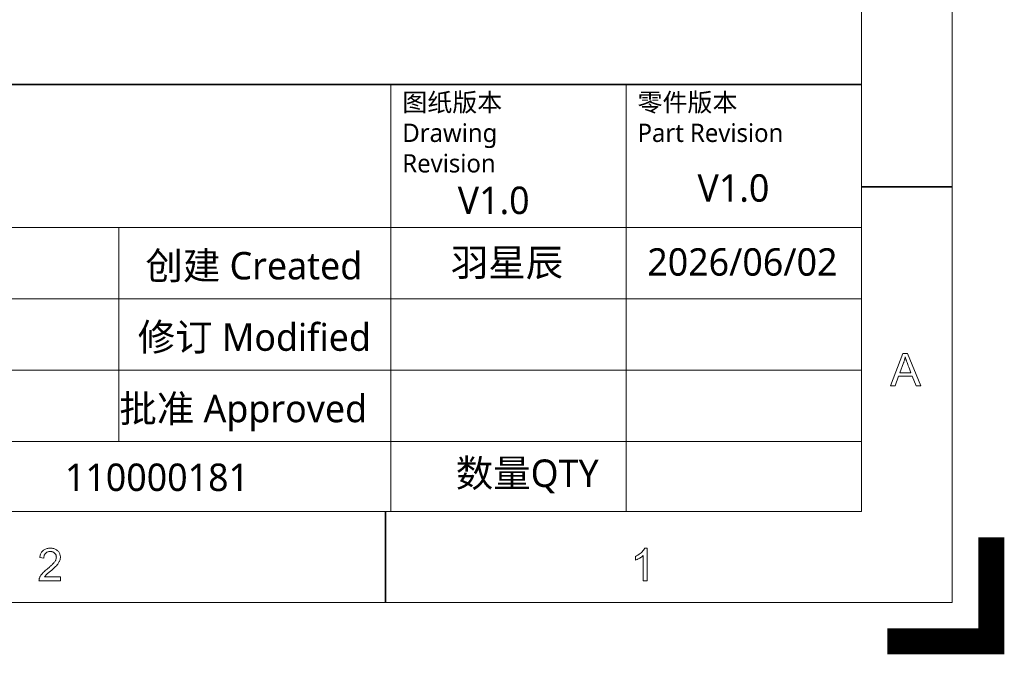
# Model space of a CAD drawing. Header units: millimetres. Extents: x 6362 to 6804, y -1856 to -1543.
# Tile 6 of 28: x 6692 to 6804, y -1856 to -1784. Entities that reach past the tile are written whole.
import ezdxf

# ---------------------------------------------------------------- set-up
doc = ezdxf.new("R2010")
doc.units = ezdxf.units.MM
doc.layers.add('from', color=7, linetype='Continuous', lineweight=13)
doc.styles.add('HANA', font='arial.ttf')

# ---------------------------------------------------------------- blocks, each defined once
blk = doc.blocks.new('A$C2C621B64')
at = {"layer": 'from', "color": 7, "lineweight": 35, "ltscale": 0.25}
blk.add_line((291, 31.996), (284, 31.996), dxfattribs=at)
at = {"layer": 'from', "color": 7, "lineweight": 35, "ltscale": 0.24999}
blk.add_line((247.382, 7), (247.382, 0), dxfattribs=at)
at = {"layer": 'from', "color": 7}
for points in [[(0, 0), (291, 0), (291, 204), (0, 204)], [(7, 7), (284, 7), (284, 197), (7, 197)]]:
    blk.add_lwpolyline(points, close=True, dxfattribs=at)
at = {"layer": 'from', "color": 7, "lineweight": 13}
for points in [[(288.579, 16.665), (288.205, 16.665), (287.912, 17.425), (286.868, 17.425), (286.592, 16.665), (286.242, 16.665), (287.202, 19.165), (287.559, 19.165)], [(287.811, 17.688), (287.753, 17.843), (287.699, 17.985), (287.651, 18.112), (287.609, 18.225), (287.571, 18.324), (287.539, 18.41), (287.513, 18.481), (287.491, 18.538), (287.476, 18.581), (287.465, 18.61), (287.457, 18.633), (287.449, 18.657), (287.441, 18.682), (287.432, 18.71), (287.424, 18.738), (287.415, 18.769), (287.406, 18.8), (287.397, 18.833), (287.388, 18.868), (287.378, 18.904), (287.37, 18.904), (287.36, 18.854), (287.349, 18.805), (287.338, 18.756), (287.326, 18.708), (287.314, 18.661), (287.301, 18.615), (287.287, 18.569), (287.272, 18.524), (287.257, 18.48), (287.242, 18.437), (286.962, 17.688)], [(222.378, 1.66), (220.722, 1.66), (220.723, 1.702), (220.728, 1.745), (220.735, 1.787), (220.745, 1.83), (220.759, 1.873), (220.775, 1.916), (220.794, 1.959), (220.816, 2.002), (220.841, 2.045), (220.869, 2.088), (220.901, 2.133), (220.939, 2.179), (220.981, 2.228), (221.028, 2.279), (221.081, 2.332), (221.139, 2.387), (221.202, 2.445), (221.27, 2.505), (221.343, 2.566), (221.421, 2.63), (221.47, 2.67), (221.518, 2.71), (221.565, 2.751), (221.61, 2.792), (221.655, 2.833), (221.699, 2.875), (221.741, 2.917), (221.783, 2.96), (221.823, 3.002), (221.863, 3.046), (221.9, 3.089), (221.933, 3.133), (221.962, 3.176), (221.987, 3.22), (222.008, 3.264), (222.026, 3.308), (222.04, 3.351), (222.049, 3.395), (222.055, 3.439), (222.057, 3.483), (222.056, 3.52), (222.052, 3.556), (222.045, 3.591), (222.036, 3.624), (222.024, 3.656), (222.009, 3.687), (221.991, 3.716), (221.971, 3.744), (221.949, 3.771), (221.923, 3.796), (221.896, 3.82), (221.867, 3.841), (221.836, 3.859), (221.805, 3.875), (221.772, 3.889), (221.737, 3.9), (221.701, 3.909), (221.664, 3.915), (221.625, 3.918), (221.585, 3.92), (221.544, 3.918), (221.505, 3.915), (221.467, 3.908), (221.43, 3.899), (221.395, 3.888), (221.361, 3.874), (221.328, 3.857), (221.297, 3.838), (221.267, 3.817), (221.238, 3.793), (221.212, 3.766), (221.188, 3.737), (221.167, 3.705), (221.149, 3.671), (221.133, 3.634), (221.12, 3.595), (221.11, 3.553), (221.103, 3.509), (221.099, 3.462), (221.097, 3.413), (220.781, 3.449), (220.789, 3.518), (220.801, 3.583), (220.816, 3.645), (220.835, 3.704), (220.858, 3.759), (220.885, 3.811), (220.916, 3.86), (220.951, 3.905), (220.989, 3.947), (221.031, 3.986), (221.077, 4.021), (221.124, 4.053), (221.174, 4.081), (221.227, 4.105), (221.282, 4.126), (221.339, 4.142), (221.399, 4.155), (221.46, 4.165), (221.525, 4.17), (221.591, 4.172), (221.664, 4.17), (221.732, 4.164), (221.798, 4.154), (221.86, 4.139), (221.919, 4.121), (221.975, 4.099), (222.027, 4.072), (222.077, 4.042), (222.123, 4.007), (222.165, 3.968), (222.204, 3.927), (222.239, 3.883), (222.27, 3.838), (222.297, 3.792), (222.319, 3.743), (222.338, 3.693), (222.352, 3.642), (222.363, 3.588), (222.369, 3.533), (222.371, 3.476), (222.369, 3.428), (222.364, 3.38), (222.355, 3.331), (222.343, 3.283), (222.328, 3.234), (222.308, 3.186), (222.286, 3.137), (222.26, 3.088), (222.231, 3.039), (222.198, 2.989), (222.16, 2.938), (222.115, 2.884), (222.063, 2.827), (222.004, 2.766), (221.939, 2.701), (221.866, 2.634), (221.787, 2.563), (221.701, 2.489), (221.608, 2.411), (221.508, 2.33), (221.456, 2.288), (221.407, 2.246), (221.362, 2.206), (221.32, 2.167), (221.282, 2.129), (221.248, 2.092), (221.218, 2.056), (221.191, 2.022), (221.168, 1.989), (221.148, 1.957), (222.378, 1.957)], [(267.531, 1.66), (267.224, 1.66), (267.224, 3.616), (267.177, 3.573), (267.126, 3.531), (267.072, 3.491), (267.015, 3.452), (266.955, 3.414), (266.892, 3.378), (266.826, 3.343), (266.757, 3.309), (266.684, 3.277), (266.609, 3.246), (266.609, 3.543), (266.711, 3.595), (266.807, 3.649), (266.896, 3.706), (266.979, 3.765), (267.054, 3.827), (267.123, 3.891), (267.186, 3.958), (267.241, 4.027), (267.29, 4.098), (267.332, 4.172), (267.531, 4.172)]]:
    blk.add_lwpolyline(points, close=True, dxfattribs=at)
at = {"layer": 'from', "color": 7, "const_width": 2}
blk.add_lwpolyline([(286, -3), (294, -3), (294, 5)], dxfattribs=at)

msp = doc.modelspace()

# ---------------------------------------------------------------- linework, layer by layer
at = {"layer": 'from', "color": 7, "lineweight": 35}
msp.add_line((6569.094, -1791.126), (6787.638, -1791.126), dxfattribs=at)
at = {"layer": 'from', "color": 7, "lineweight": 13}
for p, q in [((6734.154, -1791.126), (6734.154, -1839.704)), ((6760.896, -1839.704), (6760.896, -1791.126)), ((6569.094, -1807.377), (6787.638, -1807.377)), ((6617.732, -1815.503), (6787.638, -1815.503)), ((6653.929, -1823.629), (6787.638, -1823.629)), ((6569.094, -1831.755), (6787.638, -1831.755)), ((6508.668, -1839.704), (6787.638, -1839.704))]:
    msp.add_line(p, q, dxfattribs=at)
at = {"layer": 'from', "color": 7}
msp.add_line((6787.638, -1791.126), (6787.638, -1839.704), dxfattribs=at)
at = {"layer": 'from', "color": 7, "lineweight": 13, "ltscale": 0.4125}
msp.add_line((6703.223, -1807.377), (6703.223, -1831.755), dxfattribs=at)

# ---------------------------------------------------------------- block references
at = {"xscale": 1.47744, "yscale": 1.47744, "zscale": 1.47744}
msp.add_blockref('A$C2C621B64', (6368.045, -1850.046), dxfattribs=at)

# ---------------------------------------------------------------- texts
at = {"lineweight": 0, "insert": (6697.097, -1834.25), "char_height": 3.12035, "attachment_point": 1, "style": 'HANA'}
msp.add_mtext('{\\fMicrosoft YaHei|b0|i0|c134|p34;110000181}', dxfattribs=at)
at = {"layer": 'from', "color": 7, "attachment_point": 1, "style": 'HANA'}
for s, insert, char_height, width in [('{\\fMicrosoft YaHei|b0|i0|c134|p34;图纸版本\\PDrawing Revision}', (6735.459, -1792.111), 2.08024, 19.25252), ('{\\fMicrosoft YaHei|b0|i0|c134|p34;零件版本\\PPart Revision}', (6762.2, -1792.111), 2.08024, 19.25252), ('\\pxqc;{\\fMicrosoft YaHei|b0|i0|c134|p34;V1.0}', (6763.466, -1801.334), 3.12035, 19.25252), ('\\pxqc;{\\fMicrosoft YaHei|b0|i0|c134|p34;V1.0}', (6736.208, -1802.739), 3.12035, 19.25252), ('\\pi1.00442;{\\fMicrosoft YaHei|b0|i0|c134|p34;创建 Created}', (6705.242, -1810.178), 3.12035, 26.96314), ('\\pxi2.39895;{\\fMicrosoft YaHei|b0|i0|c134|p34;羽星辰}', (6733.481, -1809.817), 3.12035, 26.34516), ('{\\fMicrosoft YaHei|b0|i0|c134|p34;\\C0;2026/06/02}', (6763.304, -1809.752), 3.12035, 19.25252), ('\\pi0.18225;{\\fMicrosoft YaHei|b0|i0|c134|p34;修订 Modified}', (6705.195, -1818.304), 3.12035, 30.76615), ('\\pi2.08073;{\\fMicrosoft YaHei|b0|i0|c134|p34;批准 Approved}', (6701.206, -1826.43), 3.12035, 36.42394), ('\\pxi2.141674;{\\fMicrosoft YaHei|b0|i0|c134|p34;数量QTY}', (6734.848, -1833.79), 3.12035, 24.24308)]:
    msp.add_mtext(s, dxfattribs=dict(at, insert=insert, char_height=char_height, width=width))

doc.saveas('drawing.dxf')
